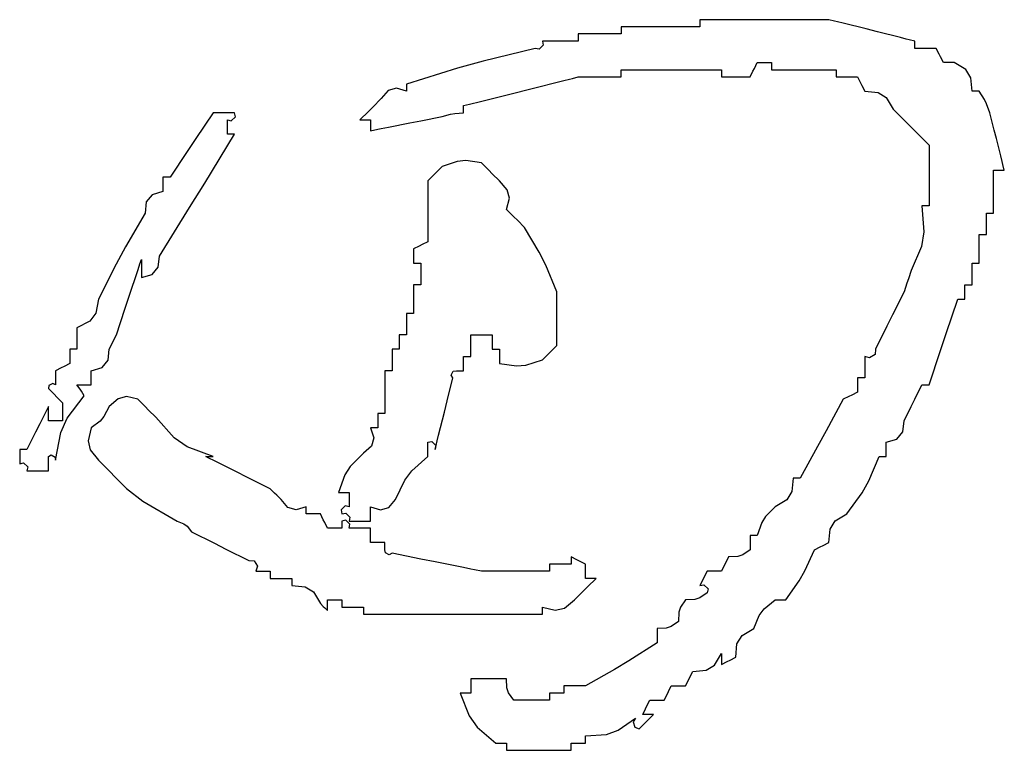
# Model space of a CAD drawing. Extents: x 797781 to 1255204, y 21234 to 1024248.
# Tile 105 of 256: x 1023520 to 1024044, y 57592 to 57981. Entities that reach past the tile are written whole.
import ezdxf

# ---------------------------------------------------------------- set-up
doc = ezdxf.new("R2010")
doc.units = 0
doc.header["$LTSCALE"] = 1000
doc.header["$MEASUREMENT"] = 0

# ---------------------------------------------------------------- blocks, each defined once
blk = doc.blocks.new('dianziqianminggry')
for p, q in [((0.077324, 0.057167), (0.075799, 0.057167)), ((0.075799, 0.057167), (0.075799, 0.057082)), ((0.075799, 0.057082), (0.075799, 0.05704)), ((0.078086, 0.057167), (0.077324, 0.057167)), ((0.07961, 0.057167), (0.078086, 0.057167)), ((0.07978, 0.057125), (0.07961, 0.057167)), ((0.079864, 0.057104), (0.07978, 0.057125)), ((0.080034, 0.057061), (0.079864, 0.057104)), ((0.074402, 0.056955), (0.07347, 0.056955)), ((0.07347, 0.056955), (0.07347, 0.056871)), ((0.07347, 0.056871), (0.07347, 0.056828)), ((0.07347, 0.056828), (0.07347, 0.056744)), ((0.074868, 0.056955), (0.074402, 0.056955)), ((0.075799, 0.056955), (0.074868, 0.056955)), ((0.075799, 0.05704), (0.075799, 0.056955)), ((0.080711, 0.056892), (0.080034, 0.057061)), ((0.08105, 0.056807), (0.080711, 0.056892)), ((0.081728, 0.056638), (0.08105, 0.056807)), ((0.071565, 0.056532), (0.071141, 0.056532)), ((0.071141, 0.056532), (0.071167, 0.056415)), ((0.071776, 0.056532), (0.071565, 0.056532)), ((0.0722, 0.056532), (0.071776, 0.056532)), ((0.072708, 0.056744), (0.0722, 0.056744)), ((0.0722, 0.056744), (0.0722, 0.056659)), ((0.0722, 0.056659), (0.0722, 0.056617)), ((0.0722, 0.056617), (0.0722, 0.056532)), ((0.072962, 0.056744), (0.072708, 0.056744)), ((0.07347, 0.056744), (0.072962, 0.056744)), ((0.081897, 0.056595), (0.081728, 0.056638)), ((0.081982, 0.056574), (0.081897, 0.056595)), ((0.082151, 0.056532), (0.081982, 0.056574)), ((0.082151, 0.056447), (0.082151, 0.056532)), ((0.070929, 0.05632), (0.069393, 0.055944)), ((0.071047, 0.056295), (0.070929, 0.05632)), ((0.071167, 0.056415), (0.071047, 0.056295)), ((0.082151, 0.056405), (0.082151, 0.056447)), ((0.082151, 0.05632), (0.082151, 0.056405)), ((0.082405, 0.05632), (0.082151, 0.05632)), ((0.082532, 0.05632), (0.082405, 0.05632)), ((0.082786, 0.05632), (0.082532, 0.05632)), ((0.082871, 0.056151), (0.082786, 0.05632)), ((0.069393, 0.055944), (0.068629, 0.055732)), ((0.077408, 0.055727), (0.077493, 0.055897)), ((0.077493, 0.055897), (0.077663, 0.055897)), ((0.077663, 0.055897), (0.077747, 0.055897)), ((0.077747, 0.055897), (0.077917, 0.055897)), ((0.077917, 0.055897), (0.077917, 0.055812)), ((0.082913, 0.056066), (0.082871, 0.056151)), ((0.082998, 0.055897), (0.082913, 0.056066)), ((0.083125, 0.055897), (0.082998, 0.055897)), ((0.083189, 0.055897), (0.083125, 0.055897)), ((0.083316, 0.055897), (0.083189, 0.055897)), ((0.083658, 0.05569), (0.083316, 0.055897)), ((0.068629, 0.055732), (0.067118, 0.055261)), ((0.07347, 0.0556), (0.07347, 0.055685)), ((0.07347, 0.055685), (0.074656, 0.055685)), ((0.074656, 0.055685), (0.075249, 0.055685)), ((0.075249, 0.055685), (0.076434, 0.055685)), ((0.076434, 0.055685), (0.076434, 0.0556)), ((0.077281, 0.055473), (0.077366, 0.055643)), ((0.077366, 0.055643), (0.077408, 0.055727)), ((0.077917, 0.055812), (0.077917, 0.05577)), ((0.077917, 0.05577), (0.077917, 0.055685)), ((0.077917, 0.055685), (0.078679, 0.055685)), ((0.078679, 0.055685), (0.07906, 0.055685)), ((0.07906, 0.055685), (0.079822, 0.055685)), ((0.079822, 0.055685), (0.079822, 0.0556)), ((0.083809, 0.055448), (0.083658, 0.05569)), ((0.07076, 0.055113), (0.071776, 0.055367)), ((0.071776, 0.055367), (0.071946, 0.05541)), ((0.071946, 0.05541), (0.07203, 0.055431)), ((0.07203, 0.055431), (0.0722, 0.055473)), ((0.0722, 0.055473), (0.072708, 0.055473)), ((0.072708, 0.055473), (0.072962, 0.055473)), ((0.072962, 0.055473), (0.07347, 0.055473)), ((0.07347, 0.055558), (0.07347, 0.0556)), ((0.07347, 0.055473), (0.07347, 0.055558)), ((0.076434, 0.0556), (0.076434, 0.055558)), ((0.076434, 0.055558), (0.076434, 0.055473)), ((0.076434, 0.055473), (0.076773, 0.055473)), ((0.076773, 0.055473), (0.076943, 0.055473)), ((0.076943, 0.055473), (0.077281, 0.055473)), ((0.079822, 0.0556), (0.079822, 0.055558)), ((0.079822, 0.055558), (0.079822, 0.055473)), ((0.079822, 0.055473), (0.080076, 0.055473)), ((0.080076, 0.055473), (0.080203, 0.055473)), ((0.080203, 0.055473), (0.080457, 0.055473)), ((0.080457, 0.055473), (0.080542, 0.055304)), ((0.083845, 0.05505), (0.083809, 0.055448)), ((0.066577, 0.055073), (0.066377, 0.054838)), ((0.066825, 0.055144), (0.066577, 0.055073)), ((0.067118, 0.05505), (0.066825, 0.055144)), ((0.067118, 0.055261), (0.067118, 0.055177)), ((0.067118, 0.055177), (0.067118, 0.055134)), ((0.067118, 0.055134), (0.067118, 0.05505)), ((0.070252, 0.054986), (0.07076, 0.055113)), ((0.080542, 0.055304), (0.080584, 0.055219)), ((0.080584, 0.055219), (0.080669, 0.05505)), ((0.080669, 0.05505), (0.081067, 0.055014)), ((0.08393, 0.05505), (0.083845, 0.05505)), ((0.083972, 0.05505), (0.08393, 0.05505)), ((0.084057, 0.05505), (0.083972, 0.05505)), ((0.08421, 0.05481), (0.084057, 0.05505)), ((0.066377, 0.054838), (0.066123, 0.054584)), ((0.069236, 0.054732), (0.070252, 0.054986)), ((0.081067, 0.055014), (0.081309, 0.054862)), ((0.081309, 0.054862), (0.081516, 0.05452)), ((0.084275, 0.054681), (0.08421, 0.05481)), ((0.065996, 0.054457), (0.065742, 0.054203)), ((0.066123, 0.054584), (0.065996, 0.054457)), ((0.068812, 0.054626), (0.068982, 0.054669)), ((0.068812, 0.054542), (0.068812, 0.054626)), ((0.068812, 0.054499), (0.068812, 0.054542)), ((0.068812, 0.054415), (0.068812, 0.054499)), ((0.068982, 0.054669), (0.069066, 0.05469)), ((0.069066, 0.05469), (0.069236, 0.054732)), ((0.081516, 0.05452), (0.081939, 0.054097)), ((0.084374, 0.054415), (0.084275, 0.054681)), ((0.061402, 0.054415), (0.060893, 0.053652)), ((0.061656, 0.054415), (0.061402, 0.054415)), ((0.061783, 0.054415), (0.061656, 0.054415)), ((0.062037, 0.054415), (0.061783, 0.054415)), ((0.061825, 0.054033), (0.061825, 0.054203)), ((0.061825, 0.054203), (0.061942, 0.054177)), ((0.061942, 0.054177), (0.062062, 0.054298)), ((0.062062, 0.054298), (0.062037, 0.054415)), ((0.065742, 0.054203), (0.065869, 0.054203)), ((0.065869, 0.054203), (0.065933, 0.054203)), ((0.065933, 0.054203), (0.06606, 0.054203)), ((0.06606, 0.054203), (0.06606, 0.054076)), ((0.067224, 0.054118), (0.067542, 0.054182)), ((0.067542, 0.054182), (0.068177, 0.054309)), ((0.068177, 0.054309), (0.068427, 0.05437)), ((0.068427, 0.05437), (0.068556, 0.054392)), ((0.068556, 0.054392), (0.068812, 0.054415)), ((0.084501, 0.053906), (0.084374, 0.054415)), ((0.061825, 0.053949), (0.061825, 0.054033)), ((0.061825, 0.053779), (0.061825, 0.053949)), ((0.06606, 0.054076), (0.06606, 0.054012)), ((0.06606, 0.054012), (0.06606, 0.053885)), ((0.06606, 0.053885), (0.066271, 0.053928)), ((0.066271, 0.053928), (0.066377, 0.053949)), ((0.066377, 0.053949), (0.066589, 0.053991)), ((0.066589, 0.053991), (0.067224, 0.054118)), ((0.081939, 0.054097), (0.082151, 0.053885)), ((0.082151, 0.053885), (0.082575, 0.053462)), ((0.084565, 0.053652), (0.084501, 0.053906)), ((0.060893, 0.053652), (0.060639, 0.053271)), ((0.061155, 0.052335), (0.062037, 0.053779)), ((0.06191, 0.053779), (0.061825, 0.053779)), ((0.061952, 0.053779), (0.06191, 0.053779)), ((0.062037, 0.053779), (0.061952, 0.053779)), ((0.084692, 0.053144), (0.084565, 0.053652)), ((0.082575, 0.053462), (0.082575, 0.052742)), ((0.060639, 0.053271), (0.060131, 0.052509)), ((0.068879, 0.053003), (0.068619, 0.052979)), ((0.069342, 0.052932), (0.068879, 0.053003)), ((0.084734, 0.052975), (0.084692, 0.053144)), ((0.068177, 0.052827), (0.068008, 0.052657)), ((0.068619, 0.052979), (0.068177, 0.052827)), ((0.069553, 0.052721), (0.069342, 0.052932)), ((0.069659, 0.052615), (0.069553, 0.052721)), ((0.082575, 0.052742), (0.082575, 0.052382)), ((0.08448, 0.052213), (0.08448, 0.052721)), ((0.08448, 0.052721), (0.084607, 0.052721)), ((0.084607, 0.052721), (0.084671, 0.052721)), ((0.084671, 0.052721), (0.084798, 0.052721)), ((0.084755, 0.05289), (0.084734, 0.052975)), ((0.084798, 0.052721), (0.084755, 0.05289)), ((0.060004, 0.052509), (0.05992, 0.052509)), ((0.05992, 0.052509), (0.05992, 0.05234)), ((0.060047, 0.052509), (0.060004, 0.052509)), ((0.060131, 0.052509), (0.060047, 0.052509)), ((0.067923, 0.052573), (0.067754, 0.052403)), ((0.068008, 0.052657), (0.067923, 0.052573)), ((0.069871, 0.052403), (0.069659, 0.052615)), ((0.05992, 0.05234), (0.05992, 0.052255)), ((0.05992, 0.052255), (0.05992, 0.052086)), ((0.06071, 0.051615), (0.061155, 0.052335)), ((0.067754, 0.052403), (0.067754, 0.051683)), ((0.070101, 0.052141), (0.069871, 0.052403)), ((0.070163, 0.051896), (0.070101, 0.052141)), ((0.082575, 0.052382), (0.082575, 0.051662)), ((0.08448, 0.051959), (0.08448, 0.052213)), ((0.059602, 0.051994), (0.059423, 0.051779)), ((0.05992, 0.052086), (0.059602, 0.051994)), ((0.070083, 0.051556), (0.070163, 0.051896)), ((0.08448, 0.05145), (0.08448, 0.051959)), ((0.059423, 0.051779), (0.05939, 0.05145)), ((0.059814, 0.05018), (0.06071, 0.051615)), ((0.067754, 0.051683), (0.067754, 0.051323)), ((0.070294, 0.051344), (0.070083, 0.051556)), ((0.082448, 0.051662), (0.082363, 0.051662)), ((0.082363, 0.051662), (0.082422, 0.050892)), ((0.08249, 0.051662), (0.082448, 0.051662)), ((0.082575, 0.051662), (0.08249, 0.051662)), ((0.05939, 0.05145), (0.058809, 0.050451)), ((0.067754, 0.051323), (0.067754, 0.050603)), ((0.0704, 0.051239), (0.070294, 0.051344)), ((0.070612, 0.051027), (0.0704, 0.051239)), ((0.084268, 0.051196), (0.084268, 0.05145)), ((0.084268, 0.05145), (0.084353, 0.05145)), ((0.084353, 0.05145), (0.084396, 0.05145)), ((0.084396, 0.05145), (0.08448, 0.05145)), ((0.071048, 0.050295), (0.070612, 0.051027)), ((0.084268, 0.051069), (0.084268, 0.051196)), ((0.084268, 0.050815), (0.084268, 0.051069)), ((0.082422, 0.050892), (0.082351, 0.050466)), ((0.084057, 0.050476), (0.084057, 0.050815)), ((0.084057, 0.050815), (0.084141, 0.050815)), ((0.084141, 0.050815), (0.084184, 0.050815)), ((0.084184, 0.050815), (0.084268, 0.050815)), ((0.058809, 0.050451), (0.058533, 0.049942)), ((0.067499, 0.050476), (0.06733, 0.050392)), ((0.06733, 0.050392), (0.06733, 0.050222)), ((0.067584, 0.050519), (0.067499, 0.050476)), ((0.067754, 0.050603), (0.067584, 0.050519)), ((0.082351, 0.050466), (0.082045, 0.049757)), ((0.084057, 0.050307), (0.084057, 0.050476)), ((0.059781, 0.049851), (0.059814, 0.05018)), ((0.06733, 0.050222), (0.06733, 0.050138)), ((0.06733, 0.050138), (0.06733, 0.049968)), ((0.07124, 0.049909), (0.071048, 0.050295)), ((0.084057, 0.049968), (0.084057, 0.050307)), ((0.058533, 0.049942), (0.058014, 0.04891)), ((0.059178, 0.049757), (0.059221, 0.049884)), ((0.059221, 0.049884), (0.059242, 0.049947)), ((0.059242, 0.049947), (0.059284, 0.050074)), ((0.059284, 0.050074), (0.059284, 0.049862)), ((0.059284, 0.049862), (0.059284, 0.049757)), ((0.059602, 0.049636), (0.059781, 0.049851)), ((0.06733, 0.049968), (0.067415, 0.049968)), ((0.067415, 0.049968), (0.067457, 0.049968)), ((0.067457, 0.049968), (0.067542, 0.049968)), ((0.067542, 0.049968), (0.067542, 0.049714)), ((0.071565, 0.049121), (0.07124, 0.049909)), ((0.083845, 0.049714), (0.083845, 0.049968)), ((0.083845, 0.049968), (0.08393, 0.049968)), ((0.08393, 0.049968), (0.083972, 0.049968)), ((0.083972, 0.049968), (0.084057, 0.049968)), ((0.058924, 0.048994), (0.059178, 0.049757)), ((0.059284, 0.049757), (0.059284, 0.049545)), ((0.059284, 0.049545), (0.059602, 0.049636)), ((0.067542, 0.049714), (0.067542, 0.049587)), ((0.067542, 0.049587), (0.067542, 0.049333)), ((0.081961, 0.049502), (0.081918, 0.049375)), ((0.082045, 0.049757), (0.081961, 0.049502)), ((0.083845, 0.049587), (0.083845, 0.049714)), ((0.083845, 0.049333), (0.083845, 0.049587)), ((0.067415, 0.049333), (0.06733, 0.049333)), ((0.06733, 0.049333), (0.06733, 0.048994)), ((0.067457, 0.049333), (0.067415, 0.049333)), ((0.067542, 0.049333), (0.067457, 0.049333)), ((0.081918, 0.049375), (0.081834, 0.049121)), ((0.083633, 0.049164), (0.083633, 0.049333)), ((0.083633, 0.049333), (0.083718, 0.049333)), ((0.083718, 0.049333), (0.08376, 0.049333)), ((0.08376, 0.049333), (0.083845, 0.049333)), ((0.058014, 0.04891), (0.057937, 0.048493)), ((0.058797, 0.048613), (0.058924, 0.048994)), ((0.06733, 0.048994), (0.06733, 0.048825)), ((0.071565, 0.048486), (0.071565, 0.049121)), ((0.081834, 0.049121), (0.081495, 0.048444)), ((0.083083, 0.047893), (0.083422, 0.04891)), ((0.083422, 0.04891), (0.083506, 0.04891)), ((0.083506, 0.04891), (0.083549, 0.04891)), ((0.083549, 0.04891), (0.083633, 0.04891)), ((0.083633, 0.049079), (0.083633, 0.049164)), ((0.083633, 0.04891), (0.083633, 0.049079)), ((0.06733, 0.048825), (0.06733, 0.048486)), ((0.057937, 0.048493), (0.057757, 0.048253)), ((0.058543, 0.047851), (0.058797, 0.048613)), ((0.067203, 0.048486), (0.067118, 0.048486)), ((0.067118, 0.048486), (0.067118, 0.048232)), ((0.067245, 0.048486), (0.067203, 0.048486)), ((0.06733, 0.048486), (0.067245, 0.048486)), ((0.071565, 0.048169), (0.071565, 0.048486)), ((0.081495, 0.048444), (0.081325, 0.048105)), ((0.057757, 0.048253), (0.057379, 0.048063)), ((0.057379, 0.048063), (0.057379, 0.047809)), ((0.067118, 0.048232), (0.067118, 0.048105)), ((0.067118, 0.048105), (0.067118, 0.047851)), ((0.071565, 0.047533), (0.071565, 0.048169)), ((0.081325, 0.048105), (0.080987, 0.047427)), ((0.057379, 0.047809), (0.057379, 0.047682)), ((0.058459, 0.047682), (0.058543, 0.047851)), ((0.066991, 0.047851), (0.066907, 0.047851)), ((0.066907, 0.047851), (0.066907, 0.047682)), ((0.067034, 0.047851), (0.066991, 0.047851)), ((0.067118, 0.047851), (0.067034, 0.047851)), ((0.069024, 0.047597), (0.069024, 0.047851)), ((0.069024, 0.047851), (0.069278, 0.047851)), ((0.069278, 0.047851), (0.069405, 0.047851)), ((0.069405, 0.047851), (0.069659, 0.047851)), ((0.069659, 0.047851), (0.069659, 0.047682)), ((0.082913, 0.047385), (0.083083, 0.047893)), ((0.057379, 0.047682), (0.057379, 0.047427)), ((0.058332, 0.047427), (0.058416, 0.047597)), ((0.058416, 0.047597), (0.058459, 0.047682)), ((0.066907, 0.047682), (0.066907, 0.047597)), ((0.066907, 0.047597), (0.066907, 0.047427)), ((0.069024, 0.04747), (0.069024, 0.047597)), ((0.069024, 0.047216), (0.069024, 0.04747)), ((0.069659, 0.047682), (0.069659, 0.047597)), ((0.069659, 0.047597), (0.069659, 0.047427)), ((0.071395, 0.047364), (0.071565, 0.047533)), ((0.057252, 0.047427), (0.057167, 0.047427)), ((0.057167, 0.047427), (0.057167, 0.047258)), ((0.057167, 0.047258), (0.057167, 0.047173)), ((0.057167, 0.047173), (0.057167, 0.047004)), ((0.057294, 0.047427), (0.057252, 0.047427)), ((0.057379, 0.047427), (0.057294, 0.047427)), ((0.058299, 0.047098), (0.058332, 0.047427)), ((0.06678, 0.047427), (0.066695, 0.047427)), ((0.066695, 0.047427), (0.066695, 0.047173)), ((0.066695, 0.047173), (0.066695, 0.047046)), ((0.066822, 0.047427), (0.06678, 0.047427)), ((0.066907, 0.047427), (0.066822, 0.047427)), ((0.068812, 0.047046), (0.068812, 0.047216)), ((0.068812, 0.047216), (0.068897, 0.047216)), ((0.068897, 0.047216), (0.068939, 0.047216)), ((0.068939, 0.047216), (0.069024, 0.047216)), ((0.069659, 0.047427), (0.069744, 0.047427)), ((0.069744, 0.047427), (0.069786, 0.047427)), ((0.069786, 0.047427), (0.069871, 0.047427)), ((0.069871, 0.047427), (0.069871, 0.047258)), ((0.069871, 0.047258), (0.069871, 0.047173)), ((0.069871, 0.047173), (0.069871, 0.047004)), ((0.071141, 0.04711), (0.071311, 0.047279)), ((0.071311, 0.047279), (0.071395, 0.047364)), ((0.080814, 0.047168), (0.080669, 0.047216)), ((0.080669, 0.047216), (0.080669, 0.046962)), ((0.080975, 0.047275), (0.080814, 0.047168)), ((0.080987, 0.047427), (0.080975, 0.047275)), ((0.082575, 0.046369), (0.082913, 0.047385)), ((0.056913, 0.046877), (0.056744, 0.046792)), ((0.056998, 0.046919), (0.056913, 0.046877)), ((0.057167, 0.047004), (0.056998, 0.046919)), ((0.057802, 0.046792), (0.05812, 0.046883)), ((0.05812, 0.046883), (0.058299, 0.047098)), ((0.066695, 0.047046), (0.066695, 0.046792)), ((0.068812, 0.046962), (0.068812, 0.047046)), ((0.068812, 0.046792), (0.068812, 0.046962)), ((0.069871, 0.047004), (0.070376, 0.046931)), ((0.070376, 0.046931), (0.070655, 0.046955)), ((0.070655, 0.046955), (0.071141, 0.04711)), ((0.080669, 0.046962), (0.080669, 0.046835)), ((0.056744, 0.046792), (0.056744, 0.046623)), ((0.056744, 0.046623), (0.056744, 0.046538)), ((0.057802, 0.046623), (0.057802, 0.046792)), ((0.057802, 0.046538), (0.057802, 0.046623)), ((0.066568, 0.046792), (0.066483, 0.046792)), ((0.066483, 0.046792), (0.066483, 0.046284)), ((0.06661, 0.046792), (0.066568, 0.046792)), ((0.066695, 0.046792), (0.06661, 0.046792)), ((0.068325, 0.045903), (0.068495, 0.046581)), ((0.068446, 0.046662), (0.068506, 0.046782)), ((0.068495, 0.046581), (0.068446, 0.046662)), ((0.068506, 0.046782), (0.0686, 0.046792)), ((0.0686, 0.046792), (0.068685, 0.046792)), ((0.068685, 0.046792), (0.068728, 0.046792)), ((0.068728, 0.046792), (0.068812, 0.046792)), ((0.080542, 0.046581), (0.080457, 0.046581)), ((0.080457, 0.046581), (0.080457, 0.046411)), ((0.080584, 0.046581), (0.080542, 0.046581)), ((0.080669, 0.046581), (0.080584, 0.046581)), ((0.080669, 0.046835), (0.080669, 0.046581)), ((0.056542, 0.046357), (0.056532, 0.046263)), ((0.056662, 0.046417), (0.056542, 0.046357)), ((0.056744, 0.046369), (0.056662, 0.046417)), ((0.056744, 0.046538), (0.056744, 0.046369)), ((0.057473, 0.046248), (0.057379, 0.046369)), ((0.057379, 0.046369), (0.057548, 0.046369)), ((0.057548, 0.046369), (0.057633, 0.046369)), ((0.057633, 0.046369), (0.057802, 0.046369)), ((0.057802, 0.046369), (0.057802, 0.046538)), ((0.080457, 0.046411), (0.080457, 0.046326)), ((0.080457, 0.046326), (0.080457, 0.046157)), ((0.082151, 0.045945), (0.082363, 0.046369)), ((0.082363, 0.046369), (0.082448, 0.046369)), ((0.082448, 0.046369), (0.08249, 0.046369)), ((0.08249, 0.046369), (0.082575, 0.046369)), ((0.056532, 0.046263), (0.056701, 0.046094)), ((0.056701, 0.046094), (0.056786, 0.046009)), ((0.056786, 0.046009), (0.056955, 0.04584)), ((0.057089, 0.045385), (0.057591, 0.046051)), ((0.057516, 0.046184), (0.057473, 0.046248)), ((0.057591, 0.046051), (0.057516, 0.046184)), ((0.058839, 0.046025), (0.058594, 0.045964)), ((0.059178, 0.045945), (0.058839, 0.046025)), ((0.066483, 0.046284), (0.066483, 0.04603)), ((0.066483, 0.04603), (0.066483, 0.045522)), ((0.080203, 0.04603), (0.080034, 0.045945)), ((0.080288, 0.046072), (0.080203, 0.04603)), ((0.080457, 0.046157), (0.080288, 0.046072)), ((0.056532, 0.045734), (0.056278, 0.045225)), ((0.056532, 0.045564), (0.056532, 0.045734)), ((0.056955, 0.04584), (0.056955, 0.045628)), ((0.058332, 0.045734), (0.058177, 0.045441)), ((0.058594, 0.045964), (0.058332, 0.045734)), ((0.05939, 0.045734), (0.059178, 0.045945)), ((0.059496, 0.045628), (0.05939, 0.045734)), ((0.068241, 0.045564), (0.068325, 0.045903)), ((0.080034, 0.045945), (0.079528, 0.045012)), ((0.081834, 0.04531), (0.082045, 0.045734)), ((0.082045, 0.045734), (0.082151, 0.045945)), ((0.056532, 0.04548), (0.056532, 0.045564)), ((0.056532, 0.04531), (0.056532, 0.04548)), ((0.056955, 0.045628), (0.056955, 0.045522)), ((0.056955, 0.045522), (0.056955, 0.04531)), ((0.058177, 0.045441), (0.058062, 0.045303)), ((0.059708, 0.045416), (0.059496, 0.045628)), ((0.066356, 0.045522), (0.066271, 0.045522)), ((0.066271, 0.045522), (0.066271, 0.045353)), ((0.066398, 0.045522), (0.066356, 0.045522)), ((0.066483, 0.045522), (0.066398, 0.045522)), ((0.068071, 0.044887), (0.068241, 0.045564)), ((0.056278, 0.045225), (0.056151, 0.044971)), ((0.056701, 0.04531), (0.056532, 0.04531)), ((0.056786, 0.04531), (0.056701, 0.04531)), ((0.056955, 0.04531), (0.056786, 0.04531)), ((0.056902, 0.044965), (0.057089, 0.045385)), ((0.058062, 0.045303), (0.057802, 0.045098)), ((0.060255, 0.044803), (0.059708, 0.045416)), ((0.066271, 0.045353), (0.066271, 0.045268)), ((0.066271, 0.045268), (0.066271, 0.045098)), ((0.081801, 0.044981), (0.081834, 0.04531)), ((0.056151, 0.044971), (0.055897, 0.044463)), ((0.056744, 0.044146), (0.056902, 0.044965)), ((0.057802, 0.045098), (0.057707, 0.04472)), ((0.066144, 0.045098), (0.06606, 0.045098)), ((0.06606, 0.045098), (0.066154, 0.044805)), ((0.066187, 0.045098), (0.066144, 0.045098)), ((0.066271, 0.045098), (0.066187, 0.045098)), ((0.068029, 0.044717), (0.068071, 0.044887)), ((0.079528, 0.045012), (0.079274, 0.044547)), ((0.081622, 0.044766), (0.081801, 0.044981)), ((0.057707, 0.04472), (0.057767, 0.044448)), ((0.060633, 0.044543), (0.060255, 0.044803)), ((0.061402, 0.044252), (0.060633, 0.044543)), ((0.066083, 0.044557), (0.065848, 0.044357)), ((0.066154, 0.044805), (0.066083, 0.044557)), ((0.067754, 0.044675), (0.067871, 0.044701)), ((0.067754, 0.044506), (0.067754, 0.044675)), ((0.067871, 0.044701), (0.067991, 0.04458)), ((0.067965, 0.044463), (0.068008, 0.044633)), ((0.067991, 0.04458), (0.067965, 0.044463)), ((0.068008, 0.044633), (0.068029, 0.044717)), ((0.079274, 0.044547), (0.078763, 0.043616)), ((0.081304, 0.044675), (0.081622, 0.044766)), ((0.081304, 0.044506), (0.081304, 0.044675)), ((0.05577, 0.044463), (0.055685, 0.044463)), ((0.055685, 0.044463), (0.055685, 0.044294)), ((0.055685, 0.044294), (0.055685, 0.044209)), ((0.055812, 0.044463), (0.05577, 0.044463)), ((0.055897, 0.044463), (0.055812, 0.044463)), ((0.056532, 0.044252), (0.056613, 0.0443)), ((0.056532, 0.044082), (0.056532, 0.044252)), ((0.056613, 0.0443), (0.056733, 0.04424)), ((0.057767, 0.044448), (0.058014, 0.044146)), ((0.061275, 0.044209), (0.06119, 0.044252)), ((0.06119, 0.044252), (0.061275, 0.044252)), ((0.061275, 0.044252), (0.061317, 0.044252)), ((0.061317, 0.044252), (0.061402, 0.044252)), ((0.065848, 0.044357), (0.065461, 0.043964)), ((0.067281, 0.043827), (0.067754, 0.044252)), ((0.067754, 0.044421), (0.067754, 0.044506)), ((0.067754, 0.044252), (0.067754, 0.044421)), ((0.080796, 0.043533), (0.081093, 0.044252)), ((0.081093, 0.044252), (0.081177, 0.044252)), ((0.081177, 0.044252), (0.08122, 0.044252)), ((0.08122, 0.044252), (0.081304, 0.044252)), ((0.081304, 0.044421), (0.081304, 0.044506)), ((0.081304, 0.044252), (0.081304, 0.044421)), ((0.055685, 0.044209), (0.055685, 0.04404)), ((0.055685, 0.04404), (0.055802, 0.044065)), ((0.055802, 0.044065), (0.055922, 0.043945)), ((0.056532, 0.043997), (0.056532, 0.044082)), ((0.056532, 0.043828), (0.056532, 0.043997)), ((0.056733, 0.04424), (0.056744, 0.044146)), ((0.058014, 0.044146), (0.058839, 0.043306)), ((0.061317, 0.044188), (0.061275, 0.044209)), ((0.061402, 0.044146), (0.061317, 0.044188)), ((0.062079, 0.043807), (0.061402, 0.044146)), ((0.065461, 0.043964), (0.065299, 0.04371)), ((0.055922, 0.043945), (0.055897, 0.043828)), ((0.055897, 0.043828), (0.056151, 0.043828)), ((0.056151, 0.043828), (0.056278, 0.043828)), ((0.056278, 0.043828), (0.056532, 0.043828)), ((0.062418, 0.043638), (0.062079, 0.043807)), ((0.065299, 0.04371), (0.065107, 0.043193)), ((0.067076, 0.043553), (0.067281, 0.043827)), ((0.063095, 0.043299), (0.062418, 0.043638)), ((0.066801, 0.042981), (0.067076, 0.043553)), ((0.078552, 0.043616), (0.078516, 0.043218)), ((0.078636, 0.043616), (0.078552, 0.043616)), ((0.078679, 0.043616), (0.078636, 0.043616)), ((0.078763, 0.043616), (0.078679, 0.043616)), ((0.0806, 0.043184), (0.080796, 0.043533)), ((0.058839, 0.043306), (0.059322, 0.042932)), ((0.063223, 0.043172), (0.063095, 0.043299)), ((0.063286, 0.043108), (0.063223, 0.043172)), ((0.063413, 0.042981), (0.063286, 0.043108)), ((0.065107, 0.043193), (0.065234, 0.043193)), ((0.065234, 0.043193), (0.065297, 0.043193)), ((0.065297, 0.043193), (0.065425, 0.043193)), ((0.065425, 0.043193), (0.065425, 0.043024)), ((0.078516, 0.043218), (0.078364, 0.042976)), ((0.08014, 0.042558), (0.0806, 0.043184)), ((0.059322, 0.042932), (0.060343, 0.042346)), ((0.063613, 0.042746), (0.063413, 0.042981)), ((0.065425, 0.043024), (0.065425, 0.042939)), ((0.065425, 0.042939), (0.065425, 0.042769)), ((0.066601, 0.042746), (0.066801, 0.042981)), ((0.078364, 0.042976), (0.078022, 0.042769)), ((0.063861, 0.042675), (0.063613, 0.042746)), ((0.064154, 0.042769), (0.063861, 0.042675)), ((0.064154, 0.042685), (0.064154, 0.042769)), ((0.064154, 0.042642), (0.064154, 0.042685)), ((0.064154, 0.042558), (0.064154, 0.042642)), ((0.064324, 0.042558), (0.064154, 0.042558)), ((0.064408, 0.042558), (0.064324, 0.042558)), ((0.064578, 0.042558), (0.064408, 0.042558)), ((0.064662, 0.042388), (0.064578, 0.042558)), ((0.065307, 0.042795), (0.065187, 0.042675)), ((0.065187, 0.042675), (0.065213, 0.042558)), ((0.065213, 0.042558), (0.06533, 0.042583)), ((0.065425, 0.042769), (0.065307, 0.042795)), ((0.06533, 0.042583), (0.06545, 0.042463)), ((0.06606, 0.0426), (0.06606, 0.042769)), ((0.06606, 0.042769), (0.066353, 0.042675)), ((0.06606, 0.042515), (0.06606, 0.0426)), ((0.06606, 0.042346), (0.06606, 0.042515)), ((0.066353, 0.042675), (0.066601, 0.042746)), ((0.078022, 0.042769), (0.07774, 0.042486)), ((0.079798, 0.042351), (0.08014, 0.042558)), ((0.060343, 0.042346), (0.060538, 0.042263)), ((0.060538, 0.042263), (0.060632, 0.042192)), ((0.064705, 0.042304), (0.064662, 0.042388)), ((0.064789, 0.042134), (0.064705, 0.042304)), ((0.06533, 0.042371), (0.065213, 0.042346)), ((0.065213, 0.042346), (0.065213, 0.042261)), ((0.065213, 0.042261), (0.065213, 0.042219)), ((0.065213, 0.042219), (0.065213, 0.042134)), ((0.06545, 0.042251), (0.06533, 0.042371)), ((0.06545, 0.042463), (0.065425, 0.042346)), ((0.065425, 0.042346), (0.065679, 0.042346)), ((0.065425, 0.042134), (0.06545, 0.042251)), ((0.065679, 0.042346), (0.065806, 0.042346)), ((0.065806, 0.042346), (0.06606, 0.042346)), ((0.077624, 0.0423), (0.077493, 0.041923)), ((0.07774, 0.042486), (0.077624, 0.0423)), ((0.079646, 0.042109), (0.079798, 0.042351)), ((0.060632, 0.042192), (0.060766, 0.042028)), ((0.060766, 0.042028), (0.061444, 0.04169)), ((0.064959, 0.042134), (0.064789, 0.042134)), ((0.065043, 0.042134), (0.064959, 0.042134)), ((0.065213, 0.042134), (0.065043, 0.042134)), ((0.065679, 0.042134), (0.065425, 0.042134)), ((0.065806, 0.042134), (0.065679, 0.042134)), ((0.06606, 0.042134), (0.065806, 0.042134)), ((0.06606, 0.041965), (0.06606, 0.042134)), ((0.06606, 0.04188), (0.06606, 0.041965)), ((0.077366, 0.041923), (0.077281, 0.041923)), ((0.077281, 0.041923), (0.077281, 0.041753)), ((0.077408, 0.041923), (0.077366, 0.041923)), ((0.077493, 0.041923), (0.077408, 0.041923)), ((0.07961, 0.041711), (0.079646, 0.042109)), ((0.061444, 0.04169), (0.061783, 0.04152)), ((0.06606, 0.041711), (0.06606, 0.04188)), ((0.066229, 0.041711), (0.06606, 0.041711)), ((0.066314, 0.041711), (0.066229, 0.041711)), ((0.066483, 0.041711), (0.066314, 0.041711)), ((0.066483, 0.041626), (0.066483, 0.041711)), ((0.077281, 0.041753), (0.077281, 0.041668)), ((0.077281, 0.041668), (0.077281, 0.041499)), ((0.079441, 0.041626), (0.07961, 0.041711)), ((0.061783, 0.04152), (0.06246, 0.041181)), ((0.066483, 0.041584), (0.066483, 0.041626)), ((0.066483, 0.041499), (0.066483, 0.041584)), ((0.066503, 0.041406), (0.066483, 0.041499)), ((0.066609, 0.041353), (0.066503, 0.041406)), ((0.066695, 0.041393), (0.066609, 0.041353)), ((0.067542, 0.041224), (0.066695, 0.041393)), ((0.077062, 0.041345), (0.076914, 0.041296)), ((0.077281, 0.041499), (0.077062, 0.041345)), ((0.078902, 0.040879), (0.079187, 0.041499)), ((0.079187, 0.041499), (0.079356, 0.041584)), ((0.079356, 0.041584), (0.079441, 0.041626)), ((0.06246, 0.041181), (0.062613, 0.04117)), ((0.062613, 0.04117), (0.06272, 0.041009)), ((0.067965, 0.041139), (0.067542, 0.041224)), ((0.068812, 0.04097), (0.067965, 0.041139)), ((0.071607, 0.041076), (0.071353, 0.041076)), ((0.071353, 0.041076), (0.071353, 0.040991)), ((0.071734, 0.041076), (0.071607, 0.041076)), ((0.071988, 0.041076), (0.071734, 0.041076)), ((0.072158, 0.041203), (0.071988, 0.041287)), ((0.071988, 0.041287), (0.071988, 0.041203)), ((0.071988, 0.041203), (0.071988, 0.04116)), ((0.071988, 0.04116), (0.071988, 0.041076)), ((0.072242, 0.04116), (0.072158, 0.041203)), ((0.072412, 0.041076), (0.072242, 0.04116)), ((0.072412, 0.040906), (0.072412, 0.041076)), ((0.076562, 0.041118), (0.076519, 0.041033)), ((0.076646, 0.041287), (0.076562, 0.041118)), ((0.076914, 0.041296), (0.076646, 0.041287)), ((0.06272, 0.041009), (0.062672, 0.040864)), ((0.062672, 0.040864), (0.062841, 0.040864)), ((0.062841, 0.040864), (0.062926, 0.040864)), ((0.062926, 0.040864), (0.063095, 0.040864)), ((0.063095, 0.040864), (0.063095, 0.040779)), ((0.063095, 0.040779), (0.063095, 0.040737)), ((0.069024, 0.040927), (0.068812, 0.04097)), ((0.06913, 0.040906), (0.069024, 0.040927)), ((0.069342, 0.040864), (0.06913, 0.040906)), ((0.070146, 0.040864), (0.069342, 0.040864)), ((0.070548, 0.040864), (0.070146, 0.040864)), ((0.071353, 0.040864), (0.070548, 0.040864)), ((0.071353, 0.040991), (0.071353, 0.040949)), ((0.071353, 0.040949), (0.071353, 0.040864)), ((0.072412, 0.040822), (0.072412, 0.040906)), ((0.072412, 0.040652), (0.072412, 0.040822)), ((0.076011, 0.040864), (0.075926, 0.040694)), ((0.07618, 0.040864), (0.076011, 0.040864)), ((0.076265, 0.040864), (0.07618, 0.040864)), ((0.076434, 0.040864), (0.076265, 0.040864)), ((0.076519, 0.041033), (0.076434, 0.040864)), ((0.07873, 0.040578), (0.078902, 0.040879)), ((0.063095, 0.040737), (0.063095, 0.040652)), ((0.063095, 0.040652), (0.06335, 0.040652)), ((0.06335, 0.040652), (0.063477, 0.040652)), ((0.063477, 0.040652), (0.063731, 0.040652)), ((0.063731, 0.040652), (0.063731, 0.040567)), ((0.063731, 0.040567), (0.063731, 0.040525)), ((0.063731, 0.040525), (0.063731, 0.04044)), ((0.072539, 0.040652), (0.072412, 0.040652)), ((0.072475, 0.040398), (0.072729, 0.040652)), ((0.072602, 0.040652), (0.072539, 0.040652)), ((0.072729, 0.040652), (0.072602, 0.040652)), ((0.075884, 0.04061), (0.075799, 0.04044)), ((0.075926, 0.040694), (0.075884, 0.04061)), ((0.07834, 0.040017), (0.07873, 0.040578)), ((0.063731, 0.04044), (0.064129, 0.040404)), ((0.064129, 0.040404), (0.064371, 0.040253)), ((0.064371, 0.040253), (0.064578, 0.039911)), ((0.072094, 0.040017), (0.072348, 0.040271)), ((0.072348, 0.040271), (0.072475, 0.040398)), ((0.076011, 0.040229), (0.075792, 0.040075)), ((0.075799, 0.04044), (0.075916, 0.040466)), ((0.075916, 0.040466), (0.076037, 0.040346)), ((0.076037, 0.040346), (0.076011, 0.040229)), ((0.064578, 0.039911), (0.064662, 0.039826)), ((0.064789, 0.03989), (0.064789, 0.040017)), ((0.064789, 0.040017), (0.064959, 0.040017)), ((0.064789, 0.039826), (0.064789, 0.03989)), ((0.064959, 0.040017), (0.065043, 0.040017)), ((0.065043, 0.040017), (0.065213, 0.040017)), ((0.065213, 0.040017), (0.065213, 0.039932)), ((0.065213, 0.039932), (0.065213, 0.03989)), ((0.065213, 0.03989), (0.065213, 0.039805)), ((0.071791, 0.03977), (0.072094, 0.040017)), ((0.075376, 0.040017), (0.075222, 0.039798)), ((0.075644, 0.040025), (0.075376, 0.040017)), ((0.075792, 0.040075), (0.075644, 0.040025)), ((0.077695, 0.039748), (0.078022, 0.040017)), ((0.078022, 0.040017), (0.078149, 0.040017)), ((0.078149, 0.040017), (0.078213, 0.040017)), ((0.078213, 0.040017), (0.07834, 0.040017)), ((0.064662, 0.039826), (0.064705, 0.039784)), ((0.064705, 0.039784), (0.064789, 0.039699)), ((0.064789, 0.039699), (0.064789, 0.039826)), ((0.065213, 0.039805), (0.065467, 0.039805)), ((0.065467, 0.039805), (0.065594, 0.039805)), ((0.065594, 0.039805), (0.065848, 0.039805)), ((0.065848, 0.039805), (0.065848, 0.039721)), ((0.065848, 0.039721), (0.065848, 0.039678)), ((0.065848, 0.039678), (0.065848, 0.039593)), ((0.071141, 0.039721), (0.071141, 0.039805)), ((0.071141, 0.039805), (0.07152, 0.03971)), ((0.071141, 0.039678), (0.071141, 0.039721)), ((0.071141, 0.039593), (0.071141, 0.039678)), ((0.07152, 0.03971), (0.071791, 0.03977)), ((0.075173, 0.039649), (0.075164, 0.039382)), ((0.075222, 0.039798), (0.075173, 0.039649)), ((0.077554, 0.039559), (0.077695, 0.039748)), ((0.065848, 0.039593), (0.067965, 0.039593)), ((0.067965, 0.039593), (0.069024, 0.039593)), ((0.069024, 0.039593), (0.071141, 0.039593)), ((0.075164, 0.039382), (0.074945, 0.039228)), ((0.077387, 0.03917), (0.077554, 0.039559)), ((0.074797, 0.039179), (0.074529, 0.03917)), ((0.074529, 0.03917), (0.074529, 0.039001)), ((0.074945, 0.039228), (0.074797, 0.039179)), ((0.077045, 0.038963), (0.077387, 0.03917)), ((0.074529, 0.038747), (0.073698, 0.038213)), ((0.074529, 0.039001), (0.074529, 0.038916)), ((0.074529, 0.038916), (0.074529, 0.038747)), ((0.076858, 0.038323), (0.076894, 0.038721)), ((0.076894, 0.038721), (0.077045, 0.038963)), ((0.073698, 0.038213), (0.073274, 0.037958)), ((0.076228, 0.038087), (0.076434, 0.038429)), ((0.076434, 0.038429), (0.076434, 0.038302)), ((0.076434, 0.038302), (0.076434, 0.038238)), ((0.076434, 0.038238), (0.076434, 0.038111)), ((0.076434, 0.038111), (0.076604, 0.038196)), ((0.076604, 0.038196), (0.076689, 0.038238)), ((0.076689, 0.038238), (0.076858, 0.038323)), ((0.073274, 0.037958), (0.072412, 0.037476)), ((0.075503, 0.03773), (0.075588, 0.0379)), ((0.075588, 0.0379), (0.075985, 0.037936)), ((0.075985, 0.037936), (0.076228, 0.038087)), ((0.069447, 0.037688), (0.069024, 0.037688)), ((0.069024, 0.037688), (0.069024, 0.037519)), ((0.069659, 0.037688), (0.069447, 0.037688)), ((0.070083, 0.037688), (0.069659, 0.037688)), ((0.070091, 0.03742), (0.070083, 0.037688)), ((0.075376, 0.037476), (0.075461, 0.037646)), ((0.075461, 0.037646), (0.075503, 0.03773)), ((0.069024, 0.037519), (0.069024, 0.037434)), ((0.069024, 0.037434), (0.069024, 0.037264)), ((0.07014, 0.037272), (0.070091, 0.03742)), ((0.070294, 0.037053), (0.07014, 0.037272)), ((0.07203, 0.037476), (0.071776, 0.037476)), ((0.071776, 0.037476), (0.071776, 0.037391)), ((0.071776, 0.037391), (0.071776, 0.037349)), ((0.071776, 0.037349), (0.071776, 0.037264)), ((0.072158, 0.037476), (0.07203, 0.037476)), ((0.072412, 0.037476), (0.072158, 0.037476)), ((0.074825, 0.037222), (0.074868, 0.037307)), ((0.074868, 0.037307), (0.074952, 0.037476)), ((0.074952, 0.037476), (0.075122, 0.037476)), ((0.075122, 0.037476), (0.075206, 0.037476)), ((0.075206, 0.037476), (0.075376, 0.037476)), ((0.068833, 0.037264), (0.068706, 0.037264)), ((0.068706, 0.037264), (0.068976, 0.036588)), ((0.068897, 0.037264), (0.068833, 0.037264)), ((0.069024, 0.037264), (0.068897, 0.037264)), ((0.070718, 0.037053), (0.070294, 0.037053)), ((0.070929, 0.037053), (0.070718, 0.037053)), ((0.071353, 0.037053), (0.070929, 0.037053)), ((0.071522, 0.037264), (0.071353, 0.037264)), ((0.071353, 0.037264), (0.071353, 0.03718)), ((0.071353, 0.03718), (0.071353, 0.037137)), ((0.071353, 0.037137), (0.071353, 0.037053)), ((0.071607, 0.037264), (0.071522, 0.037264)), ((0.071776, 0.037264), (0.071607, 0.037264)), ((0.074232, 0.036883), (0.074317, 0.037053)), ((0.074317, 0.037053), (0.074487, 0.037053)), ((0.074487, 0.037053), (0.074571, 0.037053)), ((0.074571, 0.037053), (0.074741, 0.037053)), ((0.074741, 0.037053), (0.074825, 0.037222)), ((0.074105, 0.036629), (0.07419, 0.036799)), ((0.07419, 0.036799), (0.074232, 0.036883)), ((0.068976, 0.036588), (0.069212, 0.036257)), ((0.073379, 0.036161), (0.073894, 0.036523)), ((0.073894, 0.036523), (0.073821, 0.036411)), ((0.073821, 0.036411), (0.073874, 0.036252)), ((0.074232, 0.036629), (0.074105, 0.036629)), ((0.074169, 0.036375), (0.074254, 0.03646)), ((0.074296, 0.036629), (0.074232, 0.036629)), ((0.074254, 0.03646), (0.074423, 0.036629)), ((0.074423, 0.036629), (0.074296, 0.036629)), ((0.069212, 0.036257), (0.069765, 0.035782)), ((0.073039, 0.03604), (0.073379, 0.036161)), ((0.073874, 0.036252), (0.074, 0.036206)), ((0.074, 0.036206), (0.074169, 0.036375)), ((0.072412, 0.035994), (0.073039, 0.03604)), ((0.072412, 0.035909), (0.072412, 0.035994)), ((0.072412, 0.035867), (0.072412, 0.035909)), ((0.072412, 0.035782), (0.072412, 0.035867)), ((0.069765, 0.035782), (0.069892, 0.035782)), ((0.069892, 0.035782), (0.069956, 0.035782)), ((0.069956, 0.035782), (0.070083, 0.035782)), ((0.070083, 0.035782), (0.070083, 0.035698)), ((0.070083, 0.035698), (0.070083, 0.035655)), ((0.070083, 0.035655), (0.070083, 0.035571)), ((0.070083, 0.035571), (0.070845, 0.035571)), ((0.070845, 0.035571), (0.071226, 0.035571)), ((0.071226, 0.035571), (0.071988, 0.035571)), ((0.071988, 0.035698), (0.071988, 0.035782)), ((0.071988, 0.035782), (0.072158, 0.035782)), ((0.071988, 0.035655), (0.071988, 0.035698)), ((0.071988, 0.035571), (0.071988, 0.035655)), ((0.072158, 0.035782), (0.072242, 0.035782)), ((0.072242, 0.035782), (0.072412, 0.035782))]:
    blk.add_line(p, q)
blk = doc.blocks.new('230303生产综合楼-平面图_t8$0$图签')
at = {"xscale": 12000, "yscale": 12000, "zscale": 12000}
blk.add_blockref('dianziqianminggry', (-2551.74, 10275.52), dxfattribs=at)

msp = doc.modelspace()

# ---------------------------------------------------------------- block references
at = {"xscale": 1.5, "yscale": 1.5, "zscale": 1.5}
msp.add_blockref('230303生产综合楼-平面图_t8$0$图签', (1026344.79, 41538.79), dxfattribs=at)

doc.saveas('drawing.dxf')
